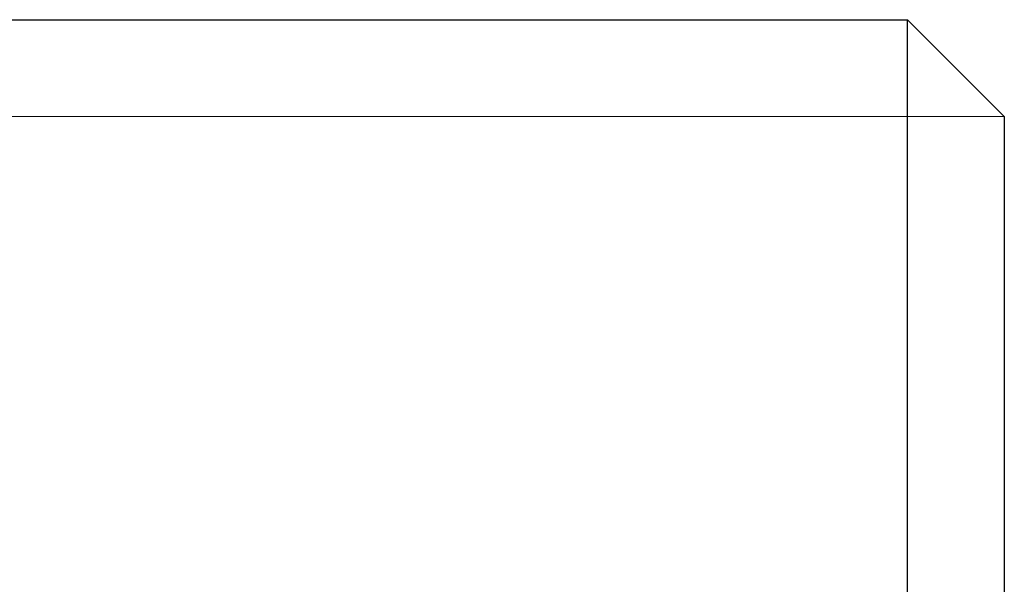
# Model space of a CAD drawing. Header units: millimetres. Extents: x 4330 to 4521, y 6615 to 6785.
# Tile 41 of 64: x 4431.28 to 4436.36, y 6720.01 to 6722.93. Entities that reach past the tile are written whole.
import ezdxf
from ezdxf.lldxf.tags import DXFTag

# ---------------------------------------------------------------- set-up
doc = ezdxf.new("R2010")
doc.units = ezdxf.units.MM
doc.layers.add('1', color=7, linetype='CONTINUOUS', true_color=0xffffff)
tags = doc.linetypes.add('DASHED', pattern=[25.72, 12.86, -12.86]).pattern_tags.tags
tags[6:7] = [DXFTag(74, 4), DXFTag(75, 0), DXFTag(340, '0'), DXFTag(46, 0.0), DXFTag(50, 0.0), DXFTag(44, 0.0), DXFTag(45, 0.0)]
tags[4:5] = [DXFTag(74, 4), DXFTag(75, 0), DXFTag(340, '0'), DXFTag(46, 0.0), DXFTag(50, 0.0), DXFTag(44, 0.0), DXFTag(45, 0.0)]

msp = doc.modelspace()

# ---------------------------------------------------------------- linework, layer by layer
at = {"layer": '1', "color": 7, "linetype": 'Continuous'}
for p, q in [((4413.8619, 6722.9306), (4435.8619, 6722.9306)), ((4435.8619, 6716.9306), (4435.8619, 6722.9306)), ((4436.3619, 6722.4306), (4435.8619, 6722.9306)), ((4436.3619, 6722.4306), (4436.3619, 6716.4306))]:
    msp.add_line(p, q, dxfattribs=at)
at = {"layer": '1', "color": 252, "linetype": 'DASHED', "lineweight": 5}
for p in [(4413.8619, 6722.4306), (4436.3619, 6722.4306)]:
    msp.add_line(p, (4435.8619, 6722.4306), dxfattribs=at)

doc.saveas('drawing.dxf')
